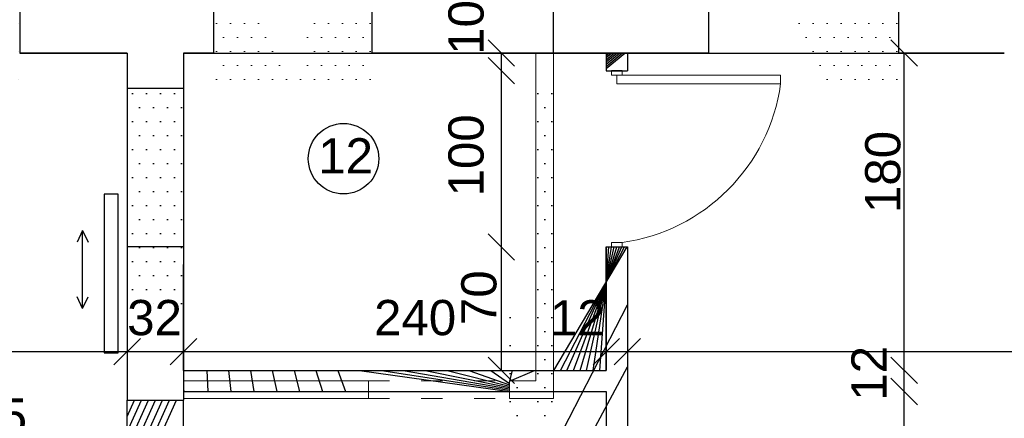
# Model space of a CAD drawing. Header units: millimetres. Extents: x 6528 to 149658, y 3342 to 12852.
# Tile 107 of 122: x 80216 to 80775, y 8338 to 8565. Entities that reach past the tile are written whole.
import ezdxf

# ---------------------------------------------------------------- set-up
doc = ezdxf.new("R2010")
doc.units = ezdxf.units.MM
doc.linetypes.add('ACAD_ISO03W100', pattern=[30, 12, -18])
doc.layers.add('R-TAB', color=1, linetype='Continuous')
doc.layers.add('wuposażenie 0.15', color=140, linetype='Continuous', lineweight=15)
doc.styles.get("Standard").update_dxf_attribs({"font": 'arial.ttf'})
doc.dimstyles.new('ISO-25', dxfattribs={"dimtxt": 2.5, "dimasz": 2.5, "dimexe": 1.25, "dimexo": 0.625, "dimtad": 1, "dimtxsty": 'Standard', "dimcen": 2.5, "dimadec": 0, "dimazin": 0, "dimtfac": 1, "dimtmove": 0, "dimatfit": 3, "dimfxl": 1, "dimarcsym": 0})
pattern_1 = [(45, (-1177784256.190767, -935731374.6151185), (-11.22532015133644, 11.22532015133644), [])]
pattern_2 = [(0, (-1177784256.190767, -935731374.6151185), (3.96875, 7.9375), [0, -7.9375])]

# ---------------------------------------------------------------- blocks, each defined once
blk = doc.blocks.new('_Oblique')
at = {"color": 0, "linetype": 'ByBlock', "lineweight": -2}
blk.add_line((-0.5, -0.5), (0.5, 0.5), dxfattribs=at)
blk = doc.blocks.new('*D2757')
at = {"color": 0, "lineweight": -2, "transparency": 16777216}
blk.add_line((80560.85100667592, 9343.647122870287), (81140.85100691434, 9343.647122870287), dxfattribs=at)
at = {"layer": 'Defpoints', "color": 0, "transparency": 16777216}
for p in [(81140.85100691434, 9343.647122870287), (80560.85100667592, 8605.670604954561), (81140.85100691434, 8545.670604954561)]:
    blk.add_point(p, dxfattribs=at)
at = {"color": 0, "lineweight": -2, "transparency": 16777216, "xscale": 15, "yscale": 15, "zscale": 15, "rotation": 180}
blk.add_blockref('_Oblique', (80560.85100667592, 9343.647122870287), dxfattribs=at)
at = {"color": 0, "lineweight": -2, "transparency": 16777216, "xscale": 15, "yscale": 15, "zscale": 15}
blk.add_blockref('_Oblique', (81140.85100691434, 9343.647122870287), dxfattribs=at)
at = {"color": 0, "transparency": 16777216, "insert": (80819.1551768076, 9362.790905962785), "char_height": 20, "attachment_point": 5}
blk.add_mtext('590', dxfattribs=at)
blk = doc.blocks.new('*D2763')
at = {"color": 0, "lineweight": -2, "transparency": 16777216}
blk.add_line((79996.85100691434, 8376.324769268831), (80276.85100691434, 8376.324769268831), dxfattribs=at)
at = {"layer": 'Defpoints', "color": 0, "transparency": 16777216}
for p in [(79996.85100691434, 8545.670605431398), (80276.85100691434, 8545.670604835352), (80276.85100691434, 8376.324769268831)]:
    blk.add_point(p, dxfattribs=at)
at = {"color": 0, "lineweight": -2, "transparency": 16777216, "xscale": 15, "yscale": 15, "zscale": 15, "rotation": 180}
blk.add_blockref('_Oblique', (79996.85100691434, 8376.324769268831), dxfattribs=at)
at = {"color": 0, "lineweight": -2, "transparency": 16777216, "xscale": 15, "yscale": 15, "zscale": 15}
blk.add_blockref('_Oblique', (80276.85100691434, 8376.324769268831), dxfattribs=at)
at = {"color": 0, "transparency": 16777216, "insert": (80139.43207638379, 8395.46855236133), "char_height": 20, "attachment_point": 5}
blk.add_mtext('280', dxfattribs=at)
blk = doc.blocks.new('*D2764')
at = {"color": 0, "lineweight": -2, "transparency": 16777216}
blk.add_line((80276.85100691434, 8376.32476950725), (80308.85100691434, 8376.32476950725), dxfattribs=at)
at = {"layer": 'Defpoints', "color": 0, "transparency": 16777216}
for p in [(80276.85100691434, 8545.670605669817), (80308.85100691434, 8545.670604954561), (80308.85100691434, 8376.32476950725)]:
    blk.add_point(p, dxfattribs=at)
at = {"color": 0, "lineweight": -2, "transparency": 16777216, "xscale": 15, "yscale": 15, "zscale": 15, "rotation": 180}
blk.add_blockref('_Oblique', (80276.85100691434, 8376.32476950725), dxfattribs=at)
at = {"color": 0, "lineweight": -2, "transparency": 16777216, "xscale": 15, "yscale": 15, "zscale": 15}
blk.add_blockref('_Oblique', (80308.85100691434, 8376.32476950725), dxfattribs=at)
at = {"color": 0, "transparency": 16777216, "insert": (80292.41503636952, 8395.468552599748), "char_height": 20, "attachment_point": 5}
blk.add_mtext('32', dxfattribs=at)
blk = doc.blocks.new('*D2765')
at = {"color": 0, "lineweight": -2, "transparency": 16777216}
blk.add_line((80308.85100667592, 8376.32476950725), (80548.85100667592, 8376.32476950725), dxfattribs=at)
at = {"layer": 'Defpoints', "color": 0, "transparency": 16777216}
for p in [(80308.85100667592, 8545.670605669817), (80548.85100667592, 8545.670604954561), (80548.85100667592, 8376.32476950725)]:
    blk.add_point(p, dxfattribs=at)
at = {"color": 0, "lineweight": -2, "transparency": 16777216, "xscale": 15, "yscale": 15, "zscale": 15, "rotation": 180}
blk.add_blockref('_Oblique', (80308.85100667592, 8376.32476950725), dxfattribs=at)
at = {"color": 0, "lineweight": -2, "transparency": 16777216, "xscale": 15, "yscale": 15, "zscale": 15}
blk.add_blockref('_Oblique', (80548.85100667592, 8376.32476950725), dxfattribs=at)
at = {"color": 0, "transparency": 16777216, "insert": (80440.3484694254, 8395.468552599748), "char_height": 20, "attachment_point": 5}
blk.add_mtext('240', dxfattribs=at)
blk = doc.blocks.new('*D2766')
at = {"color": 0, "lineweight": -2, "transparency": 16777216}
blk.add_line((80548.85100691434, 8376.324769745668), (80560.85100715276, 8376.324769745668), dxfattribs=at)
at = {"layer": 'Defpoints', "color": 0, "transparency": 16777216}
for p in [(80548.85100691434, 8545.670605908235), (80560.85100715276, 8545.670604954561), (80560.85100715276, 8376.324769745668)]:
    blk.add_point(p, dxfattribs=at)
at = {"color": 0, "lineweight": -2, "transparency": 16777216, "xscale": 15, "yscale": 15, "zscale": 15, "rotation": 180}
blk.add_blockref('_Oblique', (80548.85100691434, 8376.324769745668), dxfattribs=at)
at = {"color": 0, "lineweight": -2, "transparency": 16777216, "xscale": 15, "yscale": 15, "zscale": 15}
blk.add_blockref('_Oblique', (80560.85100715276, 8376.324769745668), dxfattribs=at)
at = {"color": 0, "transparency": 16777216, "insert": (80532.41853659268, 8395.468552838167), "char_height": 20, "attachment_point": 5}
blk.add_mtext('12', dxfattribs=at)
blk = doc.blocks.new('*D2767')
at = {"color": 0, "lineweight": -2, "transparency": 16777216}
blk.add_line((80560.85100667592, 8376.32476950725), (81140.86590855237, 8376.32476950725), dxfattribs=at)
at = {"layer": 'Defpoints', "color": 0, "transparency": 16777216}
for p in [(80560.85100667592, 8545.670605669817), (81140.86590855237, 8544.898691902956), (81140.86590855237, 8376.32476950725)]:
    blk.add_point(p, dxfattribs=at)
at = {"color": 0, "lineweight": -2, "transparency": 16777216, "xscale": 15, "yscale": 15, "zscale": 15, "rotation": 180}
blk.add_blockref('_Oblique', (80560.85100667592, 8376.32476950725), dxfattribs=at)
at = {"color": 0, "lineweight": -2, "transparency": 16777216, "xscale": 15, "yscale": 15, "zscale": 15}
blk.add_blockref('_Oblique', (81140.86590855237, 8376.32476950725), dxfattribs=at)
at = {"color": 0, "transparency": 16777216, "insert": (80829.20878236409, 8395.468552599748), "char_height": 20, "attachment_point": 5}
blk.add_mtext('590', dxfattribs=at)
blk = doc.blocks.new('*D2779')
at = {"color": 0, "lineweight": -2, "transparency": 16777216}
blk.add_line((80121.85100715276, 8320.479148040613), (80276.85100715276, 8320.479148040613), dxfattribs=at)
at = {"layer": 'Defpoints', "color": 0, "transparency": 16777216}
for p in [(80276.85100715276, 8320.479148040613), (80121.85100715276, 8194.670604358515), (80276.85100715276, 8194.670604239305)]:
    blk.add_point(p, dxfattribs=at)
at = {"color": 0, "lineweight": -2, "transparency": 16777216, "xscale": 15, "yscale": 15, "zscale": 15, "rotation": 180}
blk.add_blockref('_Oblique', (80121.85100715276, 8320.479148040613), dxfattribs=at)
at = {"color": 0, "lineweight": -2, "transparency": 16777216, "xscale": 15, "yscale": 15, "zscale": 15}
blk.add_blockref('_Oblique', (80276.85100715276, 8320.479148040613), dxfattribs=at)
at = {"color": 0, "transparency": 16777216, "insert": (80196.72530405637, 8339.622931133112), "char_height": 20, "attachment_point": 5}
blk.add_mtext('155', dxfattribs=at)
blk = doc.blocks.new('*D2783')
at = {"color": 0, "lineweight": -2, "transparency": 16777216}
blk.add_line((80489.36353056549, 8535.670604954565), (80489.36353056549, 8545.670605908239), dxfattribs=at)
at = {"layer": 'Defpoints', "color": 0, "transparency": 16777216}
for p in [(80489.36353056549, 8545.670605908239), (80548.85100691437, 8545.670605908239), (80548.85100691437, 8535.670604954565)]:
    blk.add_point(p, dxfattribs=at)
at = {"color": 0, "lineweight": -2, "transparency": 16777216, "xscale": 15, "yscale": 15, "zscale": 15}
for p, rotation in [((80489.36353056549, 8545.670605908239), 90), ((80489.36353056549, 8535.670604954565), 270)]:
    blk.add_blockref('_Oblique', p, dxfattribs=dict(at, rotation=rotation))
at = {"color": 0, "transparency": 16777216, "insert": (80469.37351982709, 8560.213976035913), "char_height": 20, "attachment_point": 5, "rotation": 90}
blk.add_mtext('10', dxfattribs=at)
blk = doc.blocks.new('*D2784')
at = {"color": 0, "lineweight": -2, "transparency": 16777216}
blk.add_line((80489.36353247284, 8435.670604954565), (80489.36353247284, 8535.670604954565), dxfattribs=at)
at = {"layer": 'Defpoints', "color": 0, "transparency": 16777216}
for p in [(80489.36353247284, 8535.670604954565), (80548.85100691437, 8535.670604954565), (80548.85100691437, 8435.670604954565)]:
    blk.add_point(p, dxfattribs=at)
at = {"color": 0, "lineweight": -2, "transparency": 16777216, "xscale": 15, "yscale": 15, "zscale": 15}
for p, rotation in [((80489.36353247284, 8535.670604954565), 90), ((80489.36353247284, 8435.670604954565), 270)]:
    blk.add_blockref('_Oblique', p, dxfattribs=dict(at, rotation=rotation))
at = {"color": 0, "transparency": 16777216, "insert": (80469.37351982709, 8487.63469708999), "char_height": 20, "attachment_point": 5, "rotation": 90}
blk.add_mtext('100', dxfattribs=at)
blk = doc.blocks.new('*D2785')
at = {"color": 0, "lineweight": -2, "transparency": 16777216}
blk.add_line((80489.36353676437, 8365.670605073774), (80489.36353676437, 8435.670604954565), dxfattribs=at)
at = {"layer": 'Defpoints', "color": 0, "transparency": 16777216}
for p in [(80489.36353676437, 8435.670604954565), (80548.85100882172, 8435.670604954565), (80548.85100691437, 8365.670605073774)]:
    blk.add_point(p, dxfattribs=at)
at = {"color": 0, "lineweight": -2, "transparency": 16777216, "xscale": 15, "yscale": 15, "zscale": 15}
for p, rotation in [((80489.36353676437, 8435.670604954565), 90), ((80489.36353676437, 8365.670605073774), 270)]:
    blk.add_blockref('_Oblique', p, dxfattribs=dict(at, rotation=rotation))
at = {"color": 0, "transparency": 16777216, "insert": (80476.66092460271, 8406.893791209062), "char_height": 20, "attachment_point": 5, "rotation": 90}
blk.add_mtext('70', dxfattribs=at)
blk = doc.blocks.new('*D2786')
at = {"color": 0, "lineweight": -2, "transparency": 16777216}
blk.add_line((80718.0181650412, 8365.670605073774), (80718.0181650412, 8545.670604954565), dxfattribs=at)
at = {"layer": 'Defpoints', "color": 0, "transparency": 16777216}
for p in [(80718.0181650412, 8545.670604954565), (80744.85100667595, 8545.670604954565), (80548.85100691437, 8365.670605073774)]:
    blk.add_point(p, dxfattribs=at)
at = {"color": 0, "lineweight": -2, "transparency": 16777216, "xscale": 15, "yscale": 15, "zscale": 15}
for p, rotation in [((80718.0181650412, 8545.670604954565), 90), ((80718.0181650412, 8365.670605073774), 270)]:
    blk.add_blockref('_Oblique', p, dxfattribs=dict(at, rotation=rotation))
at = {"color": 0, "transparency": 16777216, "insert": (80705.98756902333, 8478.216047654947), "char_height": 20, "attachment_point": 5, "rotation": 90}
blk.add_mtext('180', dxfattribs=at)
blk = doc.blocks.new('*D2787')
at = {"color": 0, "lineweight": -2, "transparency": 16777216}
blk.add_line((80718.01816575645, 8353.670604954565), (80718.01816575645, 8365.670605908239), dxfattribs=at)
at = {"layer": 'Defpoints', "color": 0, "transparency": 16777216}
for p in [(80548.85100691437, 8365.670605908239), (80718.01816575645, 8365.670605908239), (80548.85100619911, 8353.670604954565)]:
    blk.add_point(p, dxfattribs=at)
at = {"color": 0, "lineweight": -2, "transparency": 16777216, "xscale": 15, "yscale": 15, "zscale": 15}
for p, rotation in [((80718.01816575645, 8365.670605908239), 90), ((80718.01816575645, 8353.670604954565), 270)]:
    blk.add_blockref('_Oblique', p, dxfattribs=dict(at, rotation=rotation))
at = {"color": 0, "transparency": 16777216, "insert": (80698.02814834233, 8363.950752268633), "char_height": 20, "attachment_point": 5, "rotation": 90}
blk.add_mtext('12', dxfattribs=at)
blk = doc.blocks.new('*D2788')
at = {"color": 0, "lineweight": -2, "transparency": 16777216}
blk.add_line((80718.01816933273, 8194.670604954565), (80718.01816933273, 8353.670603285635), dxfattribs=at)
at = {"layer": 'Defpoints', "color": 0, "transparency": 16777216}
for p in [(80548.8510085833, 8353.670603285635), (80718.01816933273, 8353.670603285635), (80548.85100810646, 8194.670604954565)]:
    blk.add_point(p, dxfattribs=at)
at = {"color": 0, "lineweight": -2, "transparency": 16777216, "xscale": 15, "yscale": 15, "zscale": 15}
for p, rotation in [((80718.01816933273, 8353.670603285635), 90), ((80718.01816933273, 8194.670604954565), 270)]:
    blk.add_blockref('_Oblique', p, dxfattribs=dict(at, rotation=rotation))
at = {"color": 0, "transparency": 16777216, "insert": (80698.02815001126, 8278.007530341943), "char_height": 20, "attachment_point": 5, "rotation": 90}
blk.add_mtext('159', dxfattribs=at)

msp = doc.modelspace()

# ---------------------------------------------------------------- hatches: boundary and pattern name
at = {"lineweight": 0}
h = msp.add_hatch(dxfattribs=at)
h.set_pattern_fill('DOTS', color=256, scale=5)
h.set_pattern_definition([(0, (-1177786285.729524, -935731374.6151185), (3.96875, 7.9375), [0, -7.9375])])
h.paths.add_polyline_path([(80170.06009404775, 8605.67060507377), (80125.85100691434, 8605.67060507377), (80125.85100691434, 8580.670604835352), (80170.27312820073, 8580.670604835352)])
h.paths.add_polyline_path([(80215.85100691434, 8605.67060507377), (80170.06009404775, 8605.67060507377), (80170.27312820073, 8580.670604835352), (80215.85100691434, 8580.670604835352)])
h.paths.add_polyline_path([(80215.85100691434, 8570.670604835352), (80170.35834210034, 8570.670604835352), (80170.57137625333, 8545.670604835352), (80215.85100691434, 8545.670604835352)])
h.paths.add_polyline_path([(80170.35834210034, 8570.670604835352), (80125.85100691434, 8570.670604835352), (80125.85100691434, 8545.670604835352), (80170.57137625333, 8545.670604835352)])
h = msp.add_hatch(dxfattribs=at)
h.set_pattern_fill('DOTS', color=256, scale=5)
h.set_pattern_definition([(0, (-1177786085.729524, -935731374.6151184), (3.96875, 7.9375), [0, -7.9375])])
h.paths.add_polyline_path([(80370.06009357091, 8605.67060519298), (80325.8510064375, 8605.67060519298), (80325.8510064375, 8580.670604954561), (80370.27312772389, 8580.670604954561)])
h.paths.add_polyline_path([(80415.8510064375, 8605.67060519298), (80370.06009357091, 8605.67060519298), (80370.27312772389, 8580.670604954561), (80415.8510064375, 8580.670604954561)])
h.paths.add_polyline_path([(80415.8510064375, 8570.670604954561), (80370.3583416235, 8570.670604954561), (80370.57137577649, 8545.670604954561), (80415.8510064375, 8545.670604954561)])
h.paths.add_polyline_path([(80370.3583416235, 8570.670604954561), (80325.8510064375, 8570.670604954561), (80325.8510064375, 8545.670604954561), (80370.57137577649, 8545.670604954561)])
h = msp.add_hatch(dxfattribs=at)
h.set_pattern_fill('DOTS', color=256, scale=5)
h.set_pattern_definition([(0, (-1177785786.729524, -935731374.6151184), (3.96875, 7.9375), [0, -7.9375])])
h.paths.add_polyline_path([(80669.06009404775, 8605.67060519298), (80606.85100691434, 8605.67060519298), (80606.85100691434, 8580.670604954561), (80669.27312820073, 8580.670604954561)])
h.paths.add_polyline_path([(80714.85100691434, 8605.67060519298), (80669.06009404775, 8605.67060519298), (80669.27312820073, 8580.670604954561), (80714.85100691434, 8580.670604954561)])
h.paths.add_polyline_path([(80714.85100691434, 8570.670604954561), (80669.35834210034, 8570.670604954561), (80669.57137625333, 8545.670604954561), (80714.85100691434, 8545.670604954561)])
h.paths.add_polyline_path([(80669.35834210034, 8570.670604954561), (80606.85100691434, 8570.670604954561), (80606.85100691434, 8545.670604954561), (80669.57137625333, 8545.670604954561)])
h = msp.add_hatch(dxfattribs=at)
h.set_pattern_fill('DOTS', color=256, scale=5)
h.set_pattern_definition([(0, (-1177785636.729524, -935731374.6151184), (3.96875, 7.9375), [0, -7.9375])])
h.paths.add_polyline_path([(80819.06009380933, 8605.67060519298), (80774.85100667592, 8605.67060519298), (80774.85100667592, 8580.670604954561), (80819.27312796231, 8580.670604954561)])
h.paths.add_polyline_path([(80864.85100667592, 8605.67060519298), (80819.06009380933, 8605.67060519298), (80819.27312796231, 8580.670604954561), (80864.85100667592, 8580.670604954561)])
h.paths.add_polyline_path([(80864.85100667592, 8570.670604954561), (80819.35834186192, 8570.670604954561), (80819.57137601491, 8545.670604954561), (80864.85100667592, 8545.670604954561)])
h.paths.add_polyline_path([(80819.35834186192, 8570.670604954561), (80774.85100667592, 8570.670604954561), (80774.85100667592, 8545.670604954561), (80819.57137601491, 8545.670604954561)])
h = msp.add_hatch()
h.set_pattern_fill('ANSI31', color=256, scale=5)
h.set_pattern_definition(pattern_1)
h.paths.add_polyline_path([(80606.85100691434, 8585.670604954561), (80518.85100691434, 8585.670604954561), (80518.85100691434, 8545.670604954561), (80606.85100691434, 8545.670604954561)])
h = msp.add_hatch()
h.set_pattern_fill('ANSI31', color=256, scale=5)
h.set_pattern_definition(pattern_1)
h.paths.add_polyline_path([(80256.85100715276, 8182.67060519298), (80333.85100691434, 8182.670604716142), (80333.85100691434, 8194.670604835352), (80308.85100691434, 8194.670604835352), (80121.85100715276, 8194.670604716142), (80121.85100715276, 8182.67060507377)])
h.paths.add_polyline_path([(80433.85100691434, 8194.670604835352), (80433.85100691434, 8182.670604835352), (80548.85100691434, 8182.670604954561), (80548.85100691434, 8152.670604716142), (80560.85100691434, 8152.670604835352), (80560.85100667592, 8435.670604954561), (80548.85100691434, 8435.670604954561), (80548.85100691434, 8365.670604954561), (80518.85100691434, 8365.670604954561), (80518.85100691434, 8353.670604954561), (80548.85100691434, 8353.670604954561), (80548.85100691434, 8194.670604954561)])
h.paths.add_polyline_path([(80560.85100691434, 8545.670604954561), (80548.85100691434, 8545.670604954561), (80548.85100691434, 8535.670604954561), (80560.85100691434, 8535.670604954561)])
h.paths.add_polyline_path([(80560.85100691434, 8052.670604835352), (80557.85100691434, 8052.670604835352), (80557.85100691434, 8052.670604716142), (80551.85100691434, 8052.670604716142), (80548.85100715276, 8052.670604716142), (80548.85100691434, 8027.670604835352), (80560.85100691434, 8027.670604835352)])
h = msp.add_hatch()
h.set_pattern_fill('DOTS', color=256, scale=5)
h.set_pattern_definition(pattern_2)
h.paths.add_polyline_path([(80413.85100691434, 8359.670604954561), (80308.85100691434, 8359.670604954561), (80308.85100691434, 8353.670604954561), (80413.85100691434, 8353.670604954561)])
h.paths.add_polyline_path([(80413.85100691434, 8353.670604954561), (80308.85100691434, 8353.670604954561), (80308.85100691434, 8349.670604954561), (80413.85100691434, 8349.670604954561), (80413.85100691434, 8349.67060519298)])
h.paths.add_polyline_path([(80518.85100691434, 8353.670604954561), (80493.85100691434, 8353.670604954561), (80493.85100691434, 8349.670604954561), (80518.85100691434, 8349.67060507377)])
h.paths.add_polyline_path([(80518.85100691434, 8365.670604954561), (80508.85100691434, 8365.670604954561), (80508.85100691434, 8359.67060507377), (80493.85100691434, 8359.67060507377), (80493.85100691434, 8353.670604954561), (80518.85100691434, 8353.670604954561)])
h.paths.add_polyline_path([(80518.85100691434, 8545.670604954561), (80508.85100691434, 8545.670604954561), (80508.85100691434, 8365.670604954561), (80518.85100691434, 8365.670604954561)])
h = msp.add_hatch()
h.set_pattern_fill('DOTS', color=256, scale=5)
h.set_pattern_definition(pattern_2)
h.paths.add_polyline_path([(80276.85100691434, 8435.67060507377), (80308.85100691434, 8435.670604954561), (80308.85100691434, 8525.670604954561), (80276.85100691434, 8525.67060507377)])
h = msp.add_hatch()
h.set_pattern_fill('ANSI31', color=256, scale=5)
h.set_pattern_definition(pattern_1)
h.paths.add_polyline_path([(80508.85100691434, 8365.670604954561), (80308.85100691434, 8365.670604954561), (80308.85100691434, 8359.670604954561), (80413.85100691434, 8359.670604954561), (80493.85100691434, 8359.670604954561), (80493.85100691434, 8359.67060507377), (80508.85100691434, 8359.67060507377)])
h.paths.add_polyline_path([(80493.85100691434, 8359.670604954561), (80413.85100691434, 8359.670604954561), (80413.85100691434, 8353.670604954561), (80493.85100691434, 8353.670604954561)])
h.paths.add_polyline_path([(80413.85100691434, 8359.670604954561), (80308.85100691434, 8359.670604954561), (80308.85100691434, 8353.670604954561), (80413.85100691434, 8353.670604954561)])
h = msp.add_hatch()
h.set_pattern_fill('ANSI31', color=256, scale=5)
h.set_pattern_definition(pattern_1)
h.paths.add_polyline_path([(80308.85100691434, 8348.67060507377), (80276.85100691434, 8348.67060507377), (80276.85100691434, 8278.67060507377), (80308.85100691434, 8278.67060507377)])

# ---------------------------------------------------------------- linework, layer by layer
at = {"lineweight": 30}
for p, q in [((80215.85100691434, 8605.670604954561), (80215.85100691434, 8545.670604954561)), ((80325.85100691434, 8605.670604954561), (80325.85100691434, 8545.670604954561)), ((80415.85100691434, 8605.670604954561), (80415.85100691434, 8545.670604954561)), ((80606.85100691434, 8605.670604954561), (80606.85100691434, 8545.670604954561)), ((80714.85100691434, 8605.670604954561), (80714.85100691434, 8545.670604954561)), ((80518.85100691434, 8545.670604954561), (80518.85100691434, 8585.670604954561)), ((80276.85100691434, 8545.670604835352), (80215.85100691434, 8545.670604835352)), ((80276.85100691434, 8545.670604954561), (80276.85100691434, 8348.67060507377)), ((80325.85100667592, 8545.670604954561), (80308.85100691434, 8545.670604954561)), ((80308.85100691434, 8545.670604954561), (80308.85100691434, 8348.67060507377)), ((80606.85100691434, 8545.67060507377), (80415.85100667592, 8545.670604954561)), ((80548.85100691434, 8545.670604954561), (80548.85100691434, 8535.670604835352)), ((80560.85100691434, 8545.670604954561), (80560.85100691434, 8535.670604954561)), ((80606.85100691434, 8545.670604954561), (80606.85100691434, 8545.670604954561)), ((80774.85100667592, 8545.670604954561), (80714.85100667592, 8545.670604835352)), ((80548.85100691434, 8535.670604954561), (80560.85100691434, 8535.670604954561)), ((80308.85100691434, 8525.670604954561), (80276.85100691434, 8525.67060507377)), ((80271.85100691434, 8465.67060507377), (80263.85100691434, 8465.67060507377)), ((80263.85100691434, 8465.67060507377), (80263.85100691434, 8375.67060507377)), ((80271.85100691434, 8435.67060507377), (80271.85100691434, 8465.67060507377)), ((80271.85100691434, 8375.67060507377), (80271.85100691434, 8435.67060507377)), ((80308.85100691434, 8435.670604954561), (80276.85100691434, 8435.67060507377)), ((80548.85100691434, 8435.670604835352), (80548.85100691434, 8365.67060507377)), ((80548.85100691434, 8435.670604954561), (80560.85100691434, 8435.670604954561)), ((80560.85100667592, 8435.670604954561), (80560.85100691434, 8152.670604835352)), ((80263.85100691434, 8375.67060507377), (80271.85100691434, 8375.67060507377)), ((80308.85100691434, 8365.670604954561), (80548.85100691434, 8365.670604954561)), ((80308.85100691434, 8353.670604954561), (80548.85100691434, 8353.670604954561)), ((80548.85100691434, 8353.67060507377), (80548.85100691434, 8194.67060507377)), ((80276.85100691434, 8348.67060507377), (80308.85100691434, 8348.67060507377)), ((80308.85100691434, 8349.670604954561), (80308.85100691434, 8348.67060507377))]:
    msp.add_line(p, q, dxfattribs=at)
for p, q in [((80215.85100691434, 8545.670604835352), (80276.85100691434, 8545.670604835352)), ((80308.85100691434, 8545.670604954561), (80325.85100667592, 8545.670604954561)), ((80308.85100691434, 8545.670604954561), (80308.85100691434, 8348.67060507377)), ((80308.85100691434, 8545.670604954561), (80308.85100691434, 8348.67060507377)), ((80308.85100691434, 8545.670604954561), (80308.85100691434, 8525.670604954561)), ((80325.8510064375, 8545.670604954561), (80415.8510064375, 8545.670604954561)), ((80415.85100667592, 8545.670604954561), (80606.85100691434, 8545.67060507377)), ((80548.85100691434, 8545.670604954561), (80548.85100691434, 8535.670604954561)), ((80606.85100691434, 8545.670604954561), (80606.85100691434, 8545.670604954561)), ((80606.85100691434, 8545.67060507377), (80714.85100691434, 8545.670604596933)), ((80714.85100667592, 8545.670604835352), (80774.85100667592, 8545.670604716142)), ((80557.85100691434, 8535.670604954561), (80551.85100691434, 8535.670604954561)), ((80251.58837859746, 8445.05472482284), (80248.45072381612, 8438.41597558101)), ((80251.58837859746, 8400.729667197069), (80251.58837859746, 8445.05472482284)), ((80251.58837859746, 8445.05472482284), (80254.7260333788, 8438.41597558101)), ((80308.85100691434, 8365.670604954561), (80308.85100691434, 8425.670604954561)), ((80251.58837859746, 8400.72966707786), (80248.45072381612, 8407.368416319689)), ((80251.58837859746, 8400.72966707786), (80254.7260333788, 8407.368416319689)), ((80308.85100691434, 8349.670604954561), (80308.85100691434, 8348.67060507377))]:
    msp.add_line(p, q)
at = {"lineweight": 0}
for p, q in [((80508.85100691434, 8545.670604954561), (80508.85100691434, 8359.67060519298)), ((80518.85100691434, 8545.670604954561), (80518.85100691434, 8349.67060507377)), ((80308.85100691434, 8359.670604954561), (80413.85100691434, 8359.670604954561)), ((80413.85100691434, 8359.67060507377), (80413.85100691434, 8349.67060519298)), ((80493.85100691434, 8359.670604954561), (80508.85100691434, 8359.67060507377)), ((80508.85100691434, 8359.67060507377), (80493.85100691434, 8359.67060507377)), ((80493.85100691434, 8359.67060507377), (80493.85100691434, 8349.67060519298)), ((80308.85100691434, 8349.670604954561), (80413.85100691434, 8349.670604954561)), ((80493.85100691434, 8349.670604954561), (80518.85100691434, 8349.67060507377))]:
    msp.add_line(p, q, dxfattribs=at)
at = {"lineweight": 20}
for p, q in [((80551.85100691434, 8533.170604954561), (80551.85100691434, 8535.670604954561)), ((80554.85100691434, 8533.170604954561), (80551.85100691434, 8533.170604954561)), ((80554.85100691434, 8533.170604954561), (80554.85100691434, 8528.170604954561)), ((80554.85100691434, 8533.170604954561), (80557.85100691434, 8533.170604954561)), ((80557.85100691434, 8533.170604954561), (80557.85100691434, 8535.670604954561)), ((80557.85100691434, 8533.170604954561), (80647.85100691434, 8533.170604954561)), ((80647.85100691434, 8533.170604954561), (80647.85100691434, 8528.170604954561)), ((80647.85100691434, 8528.170604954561), (80554.85100691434, 8528.170604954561)), ((80554.85100691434, 8438.170604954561), (80551.85100691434, 8438.170604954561)), ((80551.85100691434, 8438.170604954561), (80551.85100691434, 8435.670604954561)), ((80554.85100691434, 8438.170604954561), (80557.85100691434, 8438.170604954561)), ((80557.85100691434, 8438.170604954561), (80557.85100691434, 8435.670604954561))]:
    msp.add_line(p, q, dxfattribs=at)
at = {"linetype": 'ACAD_ISO03W100', "lineweight": 0}
for p, q in [((80413.85100691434, 8359.670604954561), (80493.85100691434, 8359.670604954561)), ((80413.85100691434, 8349.67060519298), (80493.85100691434, 8349.67060519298))]:
    msp.add_line(p, q, dxfattribs=at)
at = {"linetype": 'Continuous', "lineweight": 30}
for p, q in [((80276.85100691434, 8278.67060507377), (80276.85100691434, 8348.67060507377)), ((80308.85100691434, 8278.67060507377), (80308.85100691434, 8348.67060507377))]:
    msp.add_line(p, q, dxfattribs=at)
msp.add_circle((80399.69733946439, 8485.742420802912), 20)
at = {"lineweight": 20}
msp.add_arc((80543.25955264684, 8542.762061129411), 105.6043690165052, 277.9420074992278, 352.0579925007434, dxfattribs=at)
at = {"layer": 'wuposażenie 0.15', "color": 0}
msp.add_line((80452.75123946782, 8388.870733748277), (80452.75123946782, 8389.750733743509), dxfattribs=at)
msp.add_lwpolyline([(80452.84507601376, 8389.314609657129, 0.1045459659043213), (80452.75123946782, 8388.870733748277, 0.1045459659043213), (80452.84507601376, 8388.426857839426, 0.1007964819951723), (80453.11735599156, 8388.043509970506)], format="xyb", dxfattribs=at)
msp.add_arc((80453.9702355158, 8388.954806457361), 1.248144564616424, 226.8965386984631, 228.9915091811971, dxfattribs=at)

# ---------------------------------------------------------------- texts
at = {"insert": (80385.34817712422, 8497.366314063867), "char_height": 20, "attachment_point": 1}
msp.add_mtext_dynamic_manual_height_columns('12', width=68.36028754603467, gutter_width=12.5, heights=[0], dxfattribs=at)
at = {"layer": 'R-TAB', "color": 0, "ltscale": 24, "insert": (52722.18076848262, 8439.03246203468), "char_height": 75, "width": 2065.84350681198, "attachment_point": 1}
msp.add_mtext('\\pi19.57762;PRZEKROJE ŁAW FUNADAMENTOWYCH\\P\\pi938.76248;1:25', dxfattribs=at)

# ---------------------------------------------------------------- dimensions: what is measured, and where the dimension line sits
for base, p1, p2, picture, middle in [((81140.85100691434, 9343.647122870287), (80560.85100667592, 8605.670604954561), (81140.85100691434, 8545.670604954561), '*D2757', (80819.1551768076, 9362.790905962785)), ((81140.86590855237, 8376.32476950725), (80560.85100667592, 8545.670605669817), (81140.86590855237, 8544.898691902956), '*D2767', (80829.20878236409, 8395.468552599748))]:
    dim = msp.add_linear_dim(base=base, p1=p1, p2=p2, text='590', dimstyle='ISO-25', override={"dimtxt": 20, "dimasz": 15, "dimdec": 0, "dimblk1": 'Oblique', "dimblk2": 'Oblique', "dimsah": 1, "dimse1": 1, "dimse2": 1, "dimtmove": 2})
    dim.commit()
    dim.dimension.update_dxf_attribs({"geometry": picture, "text_midpoint": middle, "dimtype": 160})
for base, p1, p2, picture, middle in [((80489.36353056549, 8545.670605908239), (80548.85100691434, 8535.670604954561), (80548.85100691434, 8545.670605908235), '*D2783', (80469.37351982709, 8560.213976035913)), ((80718.0181650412, 8545.670604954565), (80548.85100691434, 8365.67060507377), (80744.85100667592, 8545.670604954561), '*D2786', (80705.98756902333, 8478.216047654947)), ((80489.36353247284, 8535.670604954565), (80548.85100691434, 8435.670604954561), (80548.85100691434, 8535.670604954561), '*D2784', (80469.37351982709, 8487.63469708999)), ((80489.36353676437, 8435.670604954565), (80548.85100691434, 8365.67060507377), (80548.85100882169, 8435.670604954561), '*D2785', (80476.66092460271, 8406.893791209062)), ((80718.01816575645, 8365.670605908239), (80548.85100619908, 8353.670604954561), (80548.85100691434, 8365.670605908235), '*D2787', (80698.02814834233, 8363.950752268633)), ((80718.01816933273, 8353.670603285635), (80548.85100810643, 8194.670604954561), (80548.85100858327, 8353.670603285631), '*D2788', (80698.02815001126, 8278.007530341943))]:
    dim = msp.add_linear_dim(base=base, p1=p1, p2=p2, angle=90, dimstyle='ISO-25', override={"dimtxt": 20, "dimasz": 15, "dimblk1": 'Oblique', "dimblk2": 'Oblique', "dimsah": 1, "dimse1": 1, "dimse2": 1, "dimtmove": 2})
    dim.commit()
    dim.dimension.update_dxf_attribs({"geometry": picture, "text_midpoint": middle, "dimtype": 160})
for base, p1, p2, picture, middle in [((80276.85100691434, 8376.324769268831), (79996.85100691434, 8545.670605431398), (80276.85100691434, 8545.670604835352), '*D2763', (80139.43207638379, 8395.46855236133)), ((80308.85100691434, 8376.32476950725), (80276.85100691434, 8545.670605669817), (80308.85100691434, 8545.670604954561), '*D2764', (80292.41503636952, 8395.468552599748)), ((80548.85100667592, 8376.32476950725), (80308.85100667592, 8545.670605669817), (80548.85100667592, 8545.670604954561), '*D2765', (80440.3484694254, 8395.468552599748)), ((80560.85100715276, 8376.324769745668), (80548.85100691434, 8545.670605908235), (80560.85100715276, 8545.670604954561), '*D2766', (80532.41853659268, 8395.468552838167)), ((80276.85100715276, 8320.479148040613), (80121.85100715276, 8194.670604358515), (80276.85100715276, 8194.670604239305), '*D2779', (80196.72530405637, 8339.622931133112))]:
    dim = msp.add_linear_dim(base=base, p1=p1, p2=p2, dimstyle='ISO-25', override={"dimtxt": 20, "dimasz": 15, "dimblk1": 'Oblique', "dimblk2": 'Oblique', "dimsah": 1, "dimse1": 1, "dimse2": 1, "dimtmove": 2})
    dim.commit()
    dim.dimension.update_dxf_attribs({"geometry": picture, "text_midpoint": middle, "dimtype": 160})

doc.saveas('drawing.dxf')
